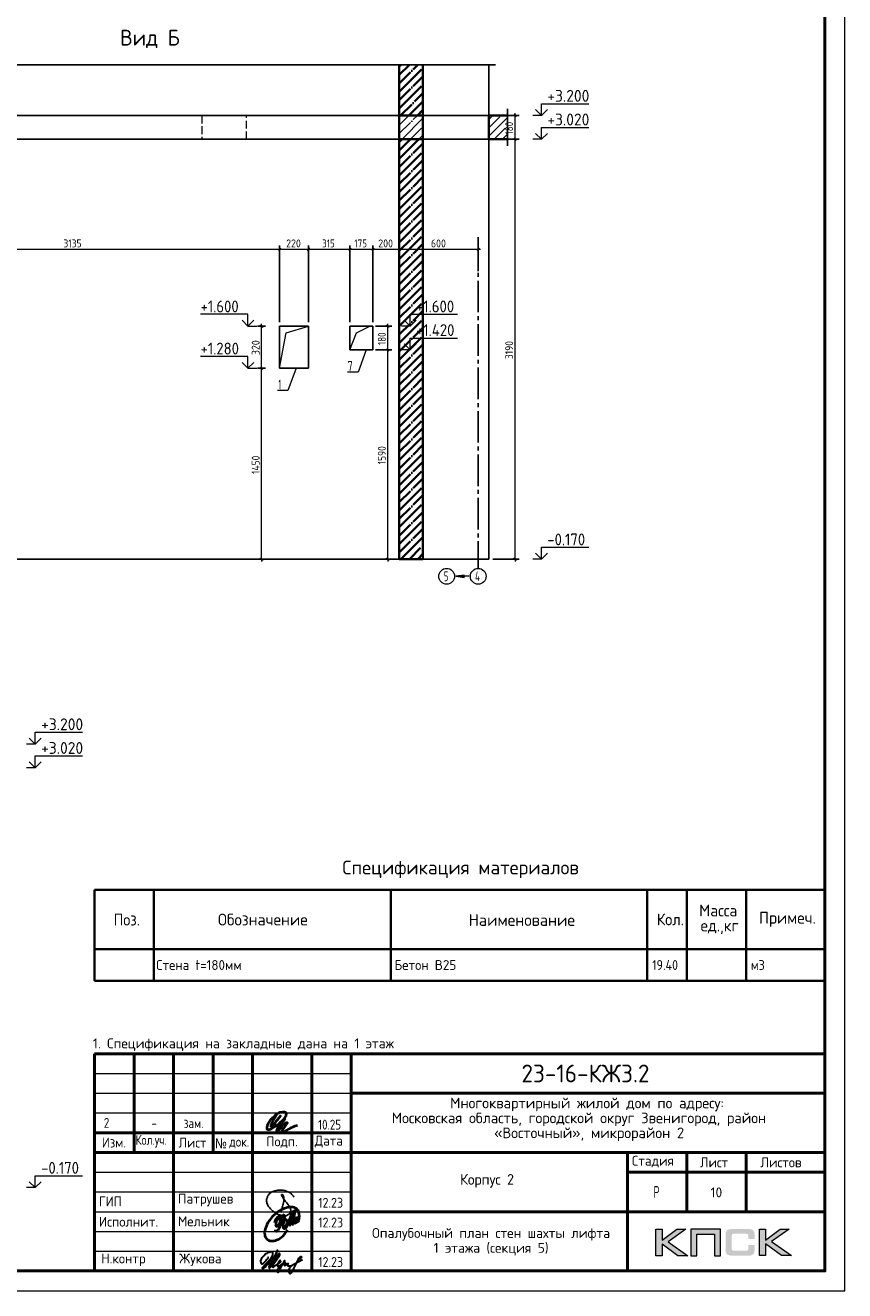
# Model space of a CAD drawing. Header units: millimetres. Extents: x -49773 to 2322955, y -3321 to 58485.
# Tile 106 of 256: x 514964 to 535720, y -1402 to 30643. Entities that reach past the tile are written whole.
import ezdxf

# ---------------------------------------------------------------- set-up
doc = ezdxf.new("R2010")
doc.units = ezdxf.units.MM
for name, pattern in [('______11', [500, 400, -50, 0, -50]), ('______2', [270, 200, -70]), ('______5', [1100, 800, -100, 100, -100])]:
    doc.linetypes.add(name, pattern=pattern)
for name, color, linetype, lineweight in [('Standard', 7, 'Continuous', 25), ('Высотная отметки_ общее', 7, 'Continuous', 13), ('Основная', 7, 'Continuous', 40), ('Перекрытие_ общее', 7, 'Continuous', 35), ('Размерная линия_ общее', 7, 'Continuous', 13), ('Стена наружная_ Сайдинг', 7, 'Continuous', 35), ('Стена_ общее', 7, 'Continuous', 35)]:
    doc.layers.add(name, color=color, linetype=linetype, lineweight=lineweight)
doc.layers.add('Осевая линия_ общее', color=7, linetype='______5', lineweight=13, true_color=0xa0a0a0)
doc.styles.add('GOST 2.304-81', font='txt')
doc.styles.add('ISOCPEUR', font='txt')
doc.styles.add('Segoe UI Symbol', font='txt')

# ---------------------------------------------------------------- blocks, each defined once
blk = doc.blocks.new('яяя')
at = {"lineweight": 30}
for points in [[(345424, 110432), (345425, 110410), (345424, 110397), (345417, 110379), (345406, 110350), (345390, 110319), (345357, 110275), (345310, 110221), (345265, 110176), (345198, 110110), (345161, 110077), (345133, 110066), (345116, 110066), (345102, 110075), (345090, 110091), (345082, 110115), (345074, 110146), (345066, 110182), (345064, 110206), (345067, 110234), (345077, 110278), (345095, 110320), (345114, 110361), (345134, 110395), (345159, 110428), (345195, 110469), (345228, 110506), (345284, 110560), (345331, 110595), (345379, 110625), (345435, 110648), (345486, 110670), (345532, 110686), (345573, 110696), (345605, 110698), (345621, 110695), (345635, 110687), (345648, 110671), (345656, 110649), (345659, 110625), (345659, 110583), (345656, 110553), (345647, 110523), (345635, 110489), (345387, 110033), (345349, 109985), (345311, 109948), (345247, 109889), (345209, 109858), (345192, 109844), (345180, 109837), (345157, 109833), (345150, 109835), (345140, 109842), (345135, 109856), (345138, 109881), (345148, 109892), (345183, 109930), (345267, 110024), (345343, 110105), (345455, 110213), (345617, 110343), (345775, 110456), (345811, 110526), (345838, 110607), (345890, 110740), (345902, 110771), (345698, 110295), (345672, 110226), (345626, 110132), (345572, 110032), (345518, 109953), (345481, 109918), (345497, 110001), (345567, 110147), (345655, 110301), (345760, 110442)], [(345481, 109918), (345476, 109896), (345475, 109874), (345485, 109861), (345506, 109866), (345539, 109891), (345632, 109983), (345968, 110450), (346022, 110527), (346029, 110560), (346027, 110579), (346026, 110590), (346010, 110605), (345993, 110609), (345975, 110601), (345962, 110584), (345954, 110562), (345857, 110421), (345783, 110292), (345741, 110183), (345701, 110079), (345665, 109985), (345660, 109952), (345666, 109929), (345669, 109915), (345682, 109910), (345702, 109914), (345735, 109941), (345846, 110007), (346065, 110160), (346075, 110193), (346070, 110217), (346066, 110236), (346052, 110241), (346030, 110241), (346007, 110228), (345978, 110203), (345960, 110164), (345892, 110010), (345895, 109986), (345904, 109966), (345925, 109964), (345969, 109968), (346045, 110000), (346218, 110114), (346261, 110154), (346280, 110184), (346282, 110210), (346278, 110225), (346263, 110229), (346241, 110222), (346220, 110198), (346162, 110049), (345989, 109904), (345932, 109849), (345906, 109805), (345891, 109739), (345890, 109690), (345899, 109652), (345924, 109647), (345956, 109655), (345980, 109674), (346058, 109838), (346158, 110046), (346261, 110098), (346314, 110120), (346292, 110079), (346269, 110036), (346261, 110008), (346267, 109998), (346293, 109998), (346363, 110039), (346445, 110095), (346421, 110068), (346414, 110040), (346407, 110011), (346416, 109990), (346466, 109972), (346509, 109977), (346574, 109984), (347172, 110293)], [(346586, 109971), (346543, 109917), (346509, 109873), (346489, 109825), (346475, 109767), (346472, 109710), (346478, 109675), (346485, 109641), (346501, 109621), (346517, 109602), (346542, 109589), (346568, 109592), (346605, 109620), (346680, 109731), (346736, 109842), (346865, 110115), (346962, 110290), (346969, 110318), (346979, 110360), (347013, 110403), (347056, 110434), (347091, 110450), (347109, 110450), (347121, 110434), (347115, 110405), (347072, 110355), (347012, 110307), (346924, 110222)]]:
    blk.add_lwpolyline(points, dxfattribs=at)
blk = doc.blocks.new('Из_буфера32210')
at = {"color": 7, "lineweight": 25}
blk.add_lwpolyline([(357, 84), (386, 160), (399, 213), (405, 239), (412, 268), (420, 299), (427, 339), (434, 380), (437, 414), (438, 442), (436, 466), (430, 489), (425, 504), (417, 519), (409, 531), (405, 535), (403, 536), (400, 539), (394, 541), (387, 543), (383, 542), (379, 539), (377, 534), (377, 528), (379, 523), (438, 428), (470, 382), (484, 365), (504, 341), (528, 310), (551, 280), (562, 264), (575, 247), (582, 235), (589, 220), (599, 198), (606, 184), (610, 167), (611, 155), (612, 143), (611, 127), (609, 116), (603, 96), (596, 82), (588, 69), (579, 56), (563, 43), (551, 34), (539, 25), (524, 16), (511, 10), (494, 5), (481, 3), (456, 0), (432, 1), (415, 3), (396, 6), (375, 11), (355, 19), (336, 24), (310, 31), (293, 39), (269, 53), (243, 69), (223, 80), (202, 93), (180, 109), (152, 128), (126, 152), (98, 182), (77, 211), (52, 241), (32, 266), (20, 293), (8, 329), (3, 348), (1, 373), (0, 393), (1, 417), (6, 440), (13, 454), (20, 476), (26, 497), (38, 517), (47, 529), (60, 548), (75, 563), (95, 581), (115, 593), (135, 606), (161, 618), (187, 628), (213, 638), (251, 647), (282, 653), (319, 655), (353, 655), (384, 652), (418, 648), (460, 641), (503, 628), (544, 611), (579, 594), (611, 573), (639, 545), (666, 515), (679, 496), (694, 471)], dxfattribs=at)
blk = doc.blocks.new('Из_буфера5543')
at = {"layer": 'Основная'}
for points in [[(762, 497), (761, 475), (762, 458), (767, 452), (778, 451), (786, 456), (792, 470), (796, 479), (799, 485), (802, 495), (805, 507), (808, 516), (812, 533), (814, 535), (801, 505), (800, 490), (800, 477), (805, 470), (820, 476), (824, 483), (826, 494), (829, 504), (833, 526), (835, 530), (842, 548), (846, 564), (852, 580), (855, 593), (859, 605), (862, 610), (866, 617), (856, 574), (856, 555), (851, 540), (848, 519), (849, 504), (848, 495), (853, 493), (861, 496), (863, 501), (868, 518), (873, 541), (876, 550), (880, 574), (883, 591), (886, 612), (881, 686), (874, 707), (870, 726), (859, 756), (851, 767), (838, 790), (819, 809), (794, 828), (785, 830), (763, 839), (748, 848), (721, 853), (704, 855), (666, 856), (639, 856), (599, 849), (579, 842), (535, 829), (485, 816), (420, 783), (378, 759), (341, 732), (282, 688), (227, 640), (195, 610), (157, 566), (127, 518), (88, 464), (57, 403), (39, 361), (27, 325), (16, 296), (6, 253), (0, 203), (7, 156), (13, 124), (29, 84), (60, 48), (75, 35), (98, 20), (138, 4), (165, 0), (237, 4), (277, 13), (317, 25), (365, 46), (428, 93), (474, 130), (516, 180), (554, 236), (582, 281)], [(265, 457), (281, 514), (299, 558), (312, 579), (332, 604), (345, 612), (360, 622), (376, 623), (382, 623), (387, 620), (391, 616), (396, 603), (399, 595), (402, 580), (403, 561), (401, 532), (394, 489), (386, 464), (379, 450), (372, 431), (365, 419), (358, 406), (348, 395), (338, 381), (328, 373), (313, 368), (304, 368), (296, 375), (294, 382), (290, 395), (293, 410), (293, 423), (297, 453), (305, 480), (308, 489), (320, 515), (328, 532), (344, 563), (361, 581), (377, 600), (395, 620), (414, 636), (448, 646), (472, 651), (482, 649), (493, 639), (502, 619), (507, 608), (508, 574), (505, 541), (499, 519), (483, 494), (469, 476), (459, 470), (443, 469), (439, 469)], [(503, 678), (478, 638), (464, 604), (452, 565), (440, 538), (428, 496), (422, 475), (417, 459), (413, 438), (402, 411), (395, 387), (383, 357), (378, 335), (370, 322), (367, 317), (359, 302), (348, 280), (336, 260), (324, 251), (310, 240), (299, 237), (292, 237), (288, 239), (281, 248), (278, 254), (278, 272), (276, 276), (276, 280)], [(496, 377), (509, 373), (536, 381), (548, 392), (559, 405), (565, 424), (573, 446), (576, 461), (579, 481), (579, 496), (575, 512), (567, 526), (551, 531), (538, 533), (529, 527), (518, 519), (505, 506), (501, 498), (495, 491), (490, 482), (482, 466), (479, 458), (472, 435), (468, 429), (464, 416), (460, 401), (461, 392), (462, 373), (465, 356), (469, 345), (477, 337), (483, 324), (496, 316), (511, 315), (524, 318), (535, 326), (547, 340), (554, 347), (566, 364), (572, 374), (579, 385), (593, 419), (599, 436), (606, 452), (616, 479), (623, 504), (629, 521), (635, 533), (637, 542), (643, 556), (644, 557), (652, 576), (658, 592), (688, 673), (724, 750), (651, 489), (636, 412), (636, 406), (639, 402), (645, 401), (649, 402), (651, 406), (655, 416), (660, 420), (661, 427), (665, 436), (668, 446), (753, 720), (780, 779), (715, 511), (710, 476), (706, 424), (712, 420), (718, 419), (725, 426), (729, 430), (733, 436), (737, 445), (741, 458), (745, 471), (747, 484), (749, 488), (761, 511), (768, 534), (772, 548), (776, 561), (781, 570), (788, 582), (792, 587), (802, 594), (804, 592), (807, 589), (807, 579), (807, 575), (804, 562), (805, 556), (800, 541), (793, 526), (784, 512), (774, 498), (767, 491), (762, 486), (760, 488), (763, 507), (764, 513), (767, 525), (769, 537), (771, 545)]]:
    blk.add_lwpolyline(points, dxfattribs=at)

msp = doc.modelspace()

# ---------------------------------------------------------------- hatches: boundary and pattern name
h = msp.add_hatch(color=256)
h.paths.add_polyline_path([(531693.3, 154.6), (531465.8, 154.6), (531093.8, -125.5), (531093.8, 154.6), (530936.2, 154.6), (530936.2, -517.5), (531093.8, -517.5), (531093.8, -222.3), (531496.3, -517.5), (531747.9, -517.5), (531247.3, -162.1)])
h.paths.add_polyline_path([(531976.1, 28), (532421.4, 28), (532421.4, -517.5), (532577.7, -517.5), (532577.7, 154.6), (532411.1, 154.6), (531819.9, 154.6), (531819.9, -4.5), (531819.9, -517.5), (531976.1, -517.5)])
h.paths.add_polyline_path([(533715.9, 158), (533558.2, 158), (533558.2, -514.8), (533715.9, -514.8), (533715.9, -218.8), (534118.3, -514.8), (534370, -514.8), (533869.4, -158.7), (534315.4, 158), (534088.6, 158), (533715.9, -122)])
msp.add_hatch(color=256).paths.add_polyline_path([(533426.8, 83.4), (533424.8, 91), (533422, 97.2), (533418.5, 103.4), (533415.1, 109.6), (533411.6, 114.5), (533407.5, 119.3), (533403.3, 124.2), (533399.2, 128.3), (533393.7, 131.8), (533388.1, 135.9), (533381.9, 139.4), (533375, 142.1), (533368.1, 144.9), (533360.5, 147.7), (533352.9, 149.7), (533334.9, 153.2), (533315.5, 156), (533294.1, 157.3), (533270.6, 158), (532869.5, 158), (532846, 157.3), (532825.3, 156), (532805.2, 153.2), (532787.9, 149.7), (532779.6, 147), (532772, 144.9), (532765.1, 142.1), (532758.9, 138.7), (532752.7, 135.9), (532746.4, 131.8), (532741.6, 128.3), (532736.8, 124.2), (532732.6, 119.3), (532729.1, 114.5), (532725, 109.6), (532721.5, 103.4), (532718.8, 97.2), (532716, 90.3), (532713.2, 83.4), (532711.2, 75.8), (532707.7, 59.2), (532704.9, 41.2), (532702.9, 21.1), (532702.9, -1), (532702.9, -355), (532702.9, -377.2), (532704.9, -397.2), (532707.7, -415.9), (532711.2, -432.5), (532713.2, -440.1), (532716, -447), (532718.8, -453.9), (532721.5, -460.1), (532725, -465.7), (532729.1, -471.2), (532732.6, -476), (532736.8, -480.9), (532741.6, -485), (532747.1, -488.5), (532752.7, -491.9), (532758.9, -495.4), (532765.1, -498.9), (532772.7, -500.9), (532779.6, -503.7), (532787.9, -505.8), (532805.2, -509.9), (532825.3, -512), (532846.7, -514.1), (532869.5, -514.8), (533270.6, -514.8), (533294.1, -514.1), (533315.5, -512.7), (533334.9, -509.9), (533352.2, -506.5), (533360.5, -503.7), (533368.1, -501.6), (533375, -498.9), (533381.9, -495.4), (533388.1, -492.6), (533393.7, -488.5), (533399.2, -485), (533403.3, -480.9), (533407.5, -476.7), (533411.6, -471.2), (533415.1, -466.4), (533418.5, -460.1), (533422, -453.9), (533424.8, -447.7), (533426.8, -440.1), (533429.6, -432.5), (533433.1, -415.9), (533435.8, -397.9), (533437.2, -377.2), (533437.9, -355), (533437.9, -243.7), (533280.9, -243.7), (533280.9, -334.3), (533280.9, -340.5), (533280.3, -346.7), (533278.9, -352.3), (533277.5, -357.8), (533275.4, -362.6), (533273.3, -366.8), (533270.6, -370.9), (533267.1, -374.4), (533263.7, -377.9), (533259.5, -380.6), (533254.7, -382.7), (533249.8, -384.8), (533245, -386.1), (533238.8, -386.8), (533232.5, -387.5), (533226.3, -388.2), (532902.7, -388.2), (532897.2, -387.5), (532892.3, -386.8), (532888.2, -384.8), (532884, -382.7), (532879.9, -379.9), (532876.4, -377.2), (532873, -373.7), (532870.2, -369.6), (532867.4, -365.4), (532865.4, -361.3), (532863.3, -356.4), (532861.9, -351.6), (532859.8, -341.9), (532859.1, -332.2), (532859.1, -9.3), (532859.1, -3.8), (532859.8, 1.8), (532861.2, 6.6), (532862.6, 11.4), (532864, 15.6), (532866.1, 19.1), (532868.8, 22.5), (532871.6, 26), (532875, 28.7), (532878.5, 31.5), (532882.7, 33.6), (532886.8, 35), (532891.6, 36.3), (532896.5, 37), (532902, 37.7), (532907.5, 37.7), (533226.3, 37.7), (533232.5, 37.7), (533238.8, 37), (533244.3, 35.6), (533249.1, 34.3), (533254, 32.2), (533258.8, 30.1), (533263, 26.7), (533266.4, 23.9), (533269.9, 19.7), (533272.6, 15.6), (533275.4, 11.4), (533277.5, 6.6), (533278.9, 1.8), (533280.3, -3.8), (533280.9, -10), (533280.9, -16.2), (533280.9, -90.2), (533437.9, -90.2), (533437.9, -1), (533437.2, 21.1), (533435.8, 41.2), (533433.1, 59.2), (533428.9, 75.8)])
at = {"layer": 'Осевая линия_ общее', "linetype": 'Continuous', "lineweight": 13, "transparency": 33554687}
msp.add_hatch(color=7, dxfattribs=at).paths.add_polyline_path([(526081.2, 16720), (525871.2, 16690), (526081.2, 16660)])

# ---------------------------------------------------------------- linework, layer by layer
at = {"lineweight": 0}
for points in [[(530936.2, -517.5), (530936.2, 154.6), (531093.8, 154.6), (531093.8, -125.5), (531465.8, 154.6), (531693.3, 154.6), (531247.3, -162.1), (531747.9, -517.5), (531496.3, -517.5), (531093.8, -222.3), (531093.8, -517.5), (530936.2, -517.5)], [(531976.1, -517.5), (531976.1, 28), (532421.4, 28), (532421.4, -517.5), (532577.7, -517.5), (532577.7, 154.6), (532411.1, 154.6), (531819.9, 154.6), (531819.9, -4.5), (531819.9, -517.5), (531976.1, -517.5)], [(533558.2, -514.8), (533558.2, 158), (533715.9, 158), (533715.9, -122), (534088.6, 158), (534315.4, 158), (533869.4, -158.7), (534370, -514.8), (534118.3, -514.8), (533715.9, -218.8), (533715.9, -514.8), (533558.2, -514.8)]]:
    msp.add_lwpolyline(points, close=True, dxfattribs=at)
at = {"layer": 'Standard', "color": 7, "linetype": 'Continuous', "lineweight": 25, "transparency": 33554687}
for p, q in [((509293.9, 29642.3), (524604.5, 29642.3)), ((525204.5, 29642.3), (524271.2, 29642.3)), ((524871.2, 29642.3), (526871.2, 29642.3)), ((527182.9, 27590), (527182.9, 28523.4))]:
    msp.add_line(p, q, dxfattribs=at)
at = {"layer": 'Standard', "color": 253, "linetype": '______11', "lineweight": 35, "true_color": 0xababab, "transparency": 33554687}
for p, q in [((524437.8, 29172.4), (524907.8, 29642.3)), ((524437.8, 29596.6), (524483.5, 29642.3)), ((524437.8, 28748.1), (525037.8, 29348.1)), ((524470.7, 28356.7), (525037.8, 28923.8)), ((524895, 28356.7), (525037.8, 28499.6)), ((524437.8, 27475.3), (524719.2, 27756.7)), ((524437.8, 27051.1), (525037.8, 27651.1)), ((524437.8, 26626.8), (525037.8, 27226.8)), ((524437.8, 26202.5), (525037.8, 26802.5)), ((524437.8, 25778.3), (525037.8, 26378.3)), ((524437.8, 25354), (525037.8, 25954)), ((524437.8, 24929.7), (525037.8, 25529.7)), ((524437.8, 24505.5), (525037.8, 25105.5)), ((524437.8, 24081.2), (525037.8, 24681.2)), ((524437.8, 23656.9), (525037.8, 24256.9)), ((524437.8, 23232.7), (525037.8, 23832.7)), ((524437.8, 22808.4), (525037.8, 23408.4)), ((524437.8, 22384.1), (525037.8, 22984.2)), ((524437.8, 21959.9), (525037.8, 22559.9)), ((524437.8, 21535.6), (525037.8, 22135.6)), ((524437.8, 21111.3), (525037.8, 21711.4)), ((524437.8, 20687.1), (525037.8, 21287.1)), ((524437.8, 20262.8), (525037.8, 20862.8)), ((524437.8, 19838.6), (525037.8, 20438.6)), ((524437.8, 19414.3), (525037.8, 20014.3)), ((524437.8, 18990), (525037.8, 19590)), ((524437.8, 18565.8), (525037.8, 19165.8)), ((524437.8, 18141.5), (525037.8, 18741.5)), ((524437.8, 17717.2), (525037.8, 18317.3)), ((524437.8, 17293), (525037.8, 17893)), ((524692.5, 17123.4), (525037.8, 17468.7))]:
    msp.add_line(p, q, dxfattribs=at)
at = {"layer": 'Standard', "color": 253, "linetype": '______5', "lineweight": 35, "true_color": 0xababab, "transparency": 33554687}
for p, q in [((524437.8, 29384.5), (524695.7, 29642.3)), ((524437.8, 28960.2), (525037.8, 29560.2)), ((524437.8, 28536), (525037.8, 29136)), ((524682.8, 28356.7), (525037.8, 28711.7)), ((524437.8, 27263.2), (524931.4, 27756.7)), ((524437.8, 27687.4), (524507.1, 27756.7)), ((524437.8, 26838.9), (525037.8, 27438.9)), ((524437.8, 26414.7), (525037.8, 27014.7)), ((524437.8, 25990.4), (525037.8, 26590.4)), ((524437.8, 25566.1), (525037.8, 26166.1)), ((524437.8, 25141.9), (525037.8, 25741.9)), ((524437.8, 24717.6), (525037.8, 25317.6)), ((524437.8, 24293.3), (525037.8, 24893.3)), ((524437.8, 23869.1), (525037.8, 24469.1)), ((524437.8, 23444.8), (525037.8, 24044.8)), ((524437.8, 23020.5), (525037.8, 23620.5)), ((524437.8, 22596.3), (525037.8, 23196.3)), ((524437.8, 22172), (525037.8, 22772)), ((524437.8, 21747.7), (525037.8, 22347.7)), ((524437.8, 21323.5), (525037.8, 21923.5)), ((524437.8, 20899.2), (525037.8, 21499.2)), ((524437.8, 20475), (525037.8, 21075)), ((524437.8, 20050.7), (525037.8, 20650.7)), ((524437.8, 19626.4), (525037.8, 20226.4)), ((524437.8, 19202.2), (525037.8, 19802.2)), ((524437.8, 18777.9), (525037.8, 19377.9)), ((524437.8, 18353.6), (525037.8, 18953.6)), ((524437.8, 17929.4), (525037.8, 18529.4)), ((524437.8, 17505.1), (525037.8, 18105.1)), ((524480.4, 17123.4), (525037.8, 17680.9)), ((524904.6, 17123.4), (525037.8, 17256.6))]:
    msp.add_line(p, q, dxfattribs=at)
at = {"layer": 'Standard', "color": 7, "linetype": 'Continuous', "lineweight": 35, "transparency": 33554687}
for p, q in [((524437.8, 29642.3), (524437.8, 28356.7)), ((525037.8, 28356.7), (525037.8, 29642.3)), ((524437.8, 28356.7), (524437.8, 27756.7)), ((525037.8, 27756.7), (525037.8, 28356.7)), ((526704.5, 28356.7), (526704.5, 27756.7)), ((527182.9, 28356.7), (526704.5, 28356.7)), ((524437.8, 27756.7), (524437.8, 17123.4)), ((525037.8, 17123.4), (525037.8, 27756.7)), ((526704.5, 27756.7), (527182.9, 27756.7)), ((524437.8, 17123.4), (525037.8, 17123.4)), ((516720.4, 8745.1), (535220.4, 8745.1)), ((516720.4, 8745.1), (516720.4, 7245.1)), ((516720.4, 7245.1), (516720.4, 8745.1)), ((518220.4, 8745.1), (518220.4, 7245.1)), ((524220.4, 8745.1), (524220.4, 7245.1)), ((530720.4, 8745.1), (530720.4, 7245.1)), ((531720.4, 8745.1), (531720.4, 7245.1)), ((533220.4, 8745.1), (533220.4, 7245.1)), ((535220.4, 8745.1), (535220.4, 7245.1)), ((535220.4, 7245.1), (516720.4, 7245.1)), ((516720.4, 7245.1), (516720.4, 6445.1)), ((518220.4, 7245.1), (518220.4, 6445.1)), ((524220.4, 7245.1), (524220.4, 6445.1)), ((530720.4, 7245.1), (530720.4, 6445.1)), ((531720.4, 7245.1), (531720.4, 6445.1)), ((533220.4, 7245.1), (533220.4, 6445.1)), ((535220.4, 7245.1), (535220.4, 7245.1)), ((535220.4, 7245.1), (535220.4, 6445.1)), ((516720.4, 6445.1), (535220.4, 6445.1))]:
    msp.add_line(p, q, dxfattribs=at)
at = {"layer": 'Standard', "color": 253, "linetype": '______11', "lineweight": 13, "true_color": 0xababab, "transparency": 33554687}
for p, q in [((524437.8, 28323.8), (524470.7, 28356.7)), ((524437.8, 27899.6), (524895, 28356.7)), ((526704.5, 28044.9), (527016.3, 28356.7)), ((524719.2, 27756.7), (525037.8, 28075.3)), ((526840.6, 27756.7), (527182.9, 28099.1))]:
    msp.add_line(p, q, dxfattribs=at)
at = {"layer": 'Standard', "color": 253, "linetype": '______5', "lineweight": 13, "true_color": 0xababab, "transparency": 33554687}
for p, q in [((524437.8, 28111.7), (524682.8, 28356.7)), ((524507.1, 27756.7), (525037.8, 28287.5)), ((526704.5, 28257.1), (526804.2, 28356.7)), ((526704.5, 27832.8), (527182.9, 28311.2)), ((527052.7, 27756.7), (527182.9, 27887)), ((524931.4, 27756.7), (525037.8, 27863.2))]:
    msp.add_line(p, q, dxfattribs=at)
at = {"layer": 'Standard', "color": 7, "linetype": 'Continuous', "lineweight": 13, "transparency": 33554687}
for p, q in [((516720.4, 7245.1), (535220.4, 7245.1)), ((516720.4, 6445.1), (535220.4, 6445.1))]:
    msp.add_line(p, q, dxfattribs=at)
msp.add_lwpolyline([(493720.4, -1402.4), (535720.4, -1402.4), (535720.4, 57997.6), (493720.4, 57997.6), (493720.4, -1402.4)], close=True, dxfattribs=at)
at = {"layer": 'Standard', "color": 7, "linetype": 'Continuous', "lineweight": 50, "transparency": 33554687}
msp.add_lwpolyline([(495720.4, 57497.6), (535220.4, 57497.6), (535220.4, -902.4), (495720.4, -902.4), (495720.4, 57497.6)], close=True, dxfattribs=at)
at = {"layer": 'Высотная отметки_ общее', "color": 7, "linetype": 'Continuous', "lineweight": 13, "transparency": 33554687}
for p, q in [((528038.3, 28356.7), (528038.3, 28656.7)), ((528038.3, 28656.7), (529238.3, 28656.7)), ((528038.3, 28356.7), (527817.8, 28356.7)), ((528038.3, 28356.7), (527888.3, 28506.7)), ((528038.3, 28356.7), (528188.3, 28506.7)), ((528038.3, 28356.7), (528038.3, 28356.7)), ((528038.3, 28356.7), (528038.3, 28356.7)), ((528038.3, 28356.7), (528038.3, 28356.7)), ((528038.3, 28356.7), (528038.3, 28356.7)), ((528038.3, 27756.7), (527888.3, 27906.7)), ((528038.3, 27756.7), (528038.3, 28056.7)), ((528038.3, 28056.7), (529238.3, 28056.7)), ((528038.3, 27756.7), (528188.3, 27906.7)), ((528038.3, 27756.7), (527817.8, 27756.7)), ((528038.3, 27756.7), (528038.3, 27756.7)), ((528038.3, 27756.7), (528038.3, 27756.7)), ((528038.3, 27756.7), (528038.3, 27756.7)), ((528038.3, 27756.7), (528038.3, 27756.7)), ((520604.9, 23323.4), (519404.9, 23323.4)), ((520604.9, 23023.4), (520454.9, 23173.4)), ((520604.9, 23023.4), (520604.9, 23323.4)), ((520604.9, 23023.4), (520754.9, 23173.4)), ((524713.2, 23023.4), (524563.2, 23173.4)), ((524713.2, 23023.4), (524713.2, 23323.4)), ((524713.2, 23323.4), (525913.2, 23323.4)), ((524713.2, 23023.4), (524863.2, 23173.4)), ((520604.9, 23023.4), (520604.9, 23023.4)), ((520604.9, 23023.4), (520604.9, 23023.4)), ((520604.9, 23023.4), (520825.4, 23023.4)), ((520604.9, 23023.4), (520604.9, 23023.4)), ((520604.9, 23023.4), (520604.9, 23023.4)), ((524713.2, 23023.4), (524492.8, 23023.4)), ((524713.2, 23023.4), (524713.2, 23023.4)), ((524713.2, 23023.4), (524713.2, 23023.4)), ((524713.2, 23023.4), (524713.2, 23023.4)), ((524713.2, 23023.4), (524713.2, 23023.4)), ((524713.2, 22423.4), (524563.2, 22573.4)), ((524713.2, 22423.4), (524713.2, 22723.4)), ((524713.2, 22723.4), (525913.2, 22723.4)), ((524713.2, 22423.4), (524863.2, 22573.4)), ((520604.9, 22256.7), (519404.9, 22256.7)), ((520604.9, 21956.7), (520604.9, 22256.7)), ((524713.2, 22423.4), (524492.8, 22423.4)), ((524713.2, 22423.4), (524713.2, 22423.4)), ((524713.2, 22423.4), (524713.2, 22423.4)), ((524713.2, 22423.4), (524713.2, 22423.4)), ((524713.2, 22423.4), (524713.2, 22423.4)), ((520604.9, 21956.7), (520454.9, 22106.7)), ((520604.9, 21956.7), (520754.9, 22106.7)), ((520604.9, 21956.7), (520604.9, 21956.7)), ((520604.9, 21956.7), (520604.9, 21956.7)), ((520604.9, 21956.7), (520825.4, 21956.7)), ((520604.9, 21956.7), (520604.9, 21956.7)), ((520604.9, 21956.7), (520604.9, 21956.7)), ((528038.3, 17123.4), (528038.3, 17423.4)), ((528038.3, 17423.4), (529238.3, 17423.4)), ((528038.3, 17123.4), (527817.8, 17123.4)), ((528038.3, 17123.4), (527888.3, 17273.4)), ((528038.3, 17123.4), (528188.3, 17273.4)), ((528038.3, 17123.4), (528038.3, 17123.4)), ((528038.3, 17123.4), (528038.3, 17123.4)), ((528038.3, 17123.4), (528038.3, 17123.4)), ((528038.3, 17123.4), (528038.3, 17123.4)), ((515215.6, 12441.6), (515065.6, 12591.6)), ((515215.6, 12441.6), (515215.6, 12741.6)), ((515215.6, 12741.6), (516415.6, 12741.6)), ((515215.6, 12441.6), (515365.6, 12591.6)), ((515215.6, 12441.6), (514995.2, 12441.6)), ((515215.6, 12441.6), (515215.6, 12441.6)), ((515215.6, 12441.6), (515215.6, 12441.6)), ((515215.6, 12441.6), (515215.6, 12441.6)), ((515215.6, 12441.6), (515215.6, 12441.6)), ((515215.6, 11841.6), (515065.6, 11991.6)), ((515215.6, 11841.6), (515215.6, 12141.6)), ((515215.6, 12141.6), (516415.6, 12141.6)), ((515215.6, 11841.6), (515365.6, 11991.6)), ((515215.6, 11841.6), (514995.2, 11841.6)), ((515215.6, 11841.6), (515215.6, 11841.6)), ((515215.6, 11841.6), (515215.6, 11841.6)), ((515215.6, 11841.6), (515215.6, 11841.6)), ((515215.6, 11841.6), (515215.6, 11841.6)), ((515215.6, 1208.3), (515065.6, 1358.3)), ((515215.6, 1208.3), (515215.6, 1508.3)), ((515215.6, 1508.3), (516415.6, 1508.3)), ((515215.6, 1208.3), (515365.6, 1358.3)), ((515215.6, 1208.3), (514995.2, 1208.3)), ((515215.6, 1208.3), (515215.6, 1208.3)), ((515215.6, 1208.3), (515215.6, 1208.3)), ((515215.6, 1208.3), (515215.6, 1208.3)), ((515215.6, 1208.3), (515215.6, 1208.3))]:
    msp.add_line(p, q, dxfattribs=at)
at = {"layer": 'Осевая линия_ общее', "color": 253, "linetype": '______5', "lineweight": -3, "true_color": 0xa0a0a0, "transparency": 33554687}
msp.add_line((526437.8, 25275), (526437.8, 16890), dxfattribs=at)
at = {"layer": 'Осевая линия_ общее', "color": 7, "linetype": 'Continuous', "lineweight": 13, "transparency": 33554687}
for p, q in [((526081.2, 16720), (525871.2, 16690)), ((526204.5, 16690), (525871.2, 16690)), ((525871.2, 16690), (525871.2, 16690)), ((525871.2, 16690), (525871.2, 16690)), ((525871.2, 16690), (525871.2, 16690)), ((525871.2, 16690), (526081.2, 16660)), ((526081.2, 16660), (526081.2, 16720)), ((526081.2, 16690), (526096.2, 16690))]:
    msp.add_line(p, q, dxfattribs=at)
for points in [[(521404.5, 21956.7), (521569.5, 22858.4), (522137.8, 23023.4)], [(523187.8, 22423.4), (523352.8, 22858.4), (523687.8, 23023.4)], [(523600.3, 22423.4), (523393, 21857.1), (523126.3, 21857.1)], [(521824.5, 21956.7), (521617.2, 21390.5), (521350.5, 21390.5)]]:
    msp.add_lwpolyline(points, dxfattribs=at)
for centre in [(525637.8, 16690), (526437.8, 16690)]:
    msp.add_circle(centre, 200, dxfattribs=at)
at = {"layer": 'Основная', "color": 7, "ltscale": 100}
msp.add_spline([(521313.1, 3035.2), (521243.8, 2908.8), (521186.7, 2786.9), (521186.7, 2758.9), (521221.4, 2776.8), (521318.7, 2881.9), (521430.6, 3029.6), (521350, 2925.6), (521287.4, 2830.5), (521295.2, 2769), (521354.5, 2774.6), (521432.8, 2840.6), (521524.5, 2949), (521575.9, 3053), (521569.2, 3101.1), (521484.9, 3117.4), (521410.4, 3106.7), (521280.7, 3021.7), (521163.3, 2912.1), (521106.2, 2814.8), (521085, 2742.1), (521086.1, 2695.2), (521126.3, 2677.3), (521194.6, 2700.8), (521382.5, 2826), (521536.8, 2953.5), (521381.1, 2742.6), (521325.5, 2645.3), (521325.4, 2626.9), (521359, 2643.7), (521452.9, 2741), (521578.2, 2856.2), (521597.2, 2860.7), (521579.3, 2818.2), (521502.3, 2706.3), (521455.2, 2619.1), (521461.9, 2600.1), (521497.7, 2609), (521660.9, 2708.6), (521855.5, 2786.9)], degree=3, dxfattribs=at)
at = {"layer": 'Перекрытие_ общее', "color": 7, "linetype": 'Continuous', "lineweight": 25, "transparency": 33554687}
for p, q in [((524437.8, 28356.7), (511771.2, 28356.7)), ((526704.5, 28356.7), (525037.8, 28356.7)), ((511771.2, 27756.7), (524437.8, 27756.7)), ((525037.8, 27756.7), (526704.5, 27756.7))]:
    msp.add_line(p, q, dxfattribs=at)
at = {"layer": 'Перекрытие_ общее', "color": 253, "linetype": '______2', "lineweight": 18, "true_color": 0xababab, "transparency": 33554687}
for p, q in [((519437.8, 28356.7), (519437.8, 27756.7)), ((520571.2, 27756.7), (520571.2, 28356.7))]:
    msp.add_line(p, q, dxfattribs=at)
at = {"layer": 'Перекрытие_ общее', "color": 7, "linetype": 'Continuous', "lineweight": 13, "transparency": 33554687}
for p, q in [((525037.8, 28356.7), (524437.8, 28356.7)), ((524437.8, 27756.7), (525037.8, 27756.7))]:
    msp.add_line(p, q, dxfattribs=at)
at = {"layer": 'Размерная линия_ общее', "color": 253, "linetype": 'Continuous', "lineweight": -3, "true_color": 0xa0a0a0, "transparency": 33554687}
for p, q in [((527370.7, 28356.7), (526804.5, 28356.7)), ((527370.7, 28356.7), (527270.7, 28356.7)), ((527370.7, 28356.7), (527470.7, 28356.7)), ((527370.7, 27756.7), (527270.7, 27756.7)), ((527370.7, 27756.7), (527470.7, 27756.7)), ((521404.5, 24969.9), (521404.5, 25069.9)), ((522137.8, 24969.9), (522137.8, 25069.9)), ((523187.8, 24969.9), (523187.8, 25069.9)), ((523771.2, 24969.9), (523771.2, 25069.9)), ((524437.8, 24969.9), (524437.8, 25069.9)), ((526437.8, 24969.9), (526437.8, 25069.9)), ((521404.5, 24969.9), (521404.5, 24869.9)), ((521404.5, 24969.9), (521404.5, 23123.4)), ((522137.8, 24969.9), (522137.8, 24869.9)), ((522137.8, 24969.9), (522137.8, 23123.4)), ((523187.8, 24969.9), (523187.8, 24869.9)), ((523187.8, 24969.9), (523187.8, 23123.4)), ((523771.2, 24969.9), (523771.2, 24869.9)), ((523771.2, 24969.9), (523771.2, 23123.4)), ((524437.8, 24969.9), (524437.8, 24869.9)), ((524437.8, 24969.9), (524437.8, 24317.4)), ((526437.8, 24969.9), (526437.8, 24869.9)), ((526437.8, 24969.9), (526437.8, 24412.4)), ((520949.7, 23023.4), (520849.7, 23023.4)), ((520949.7, 23023.4), (521049.7, 23023.4)), ((524146.6, 23023.4), (523837.8, 23023.4)), ((524146.6, 23023.4), (524046.6, 23023.4)), ((524146.6, 23023.4), (524246.6, 23023.4)), ((524146.6, 22423.4), (524046.6, 22423.4)), ((524146.6, 22423.4), (524246.6, 22423.4)), ((520949.7, 21956.7), (520849.7, 21956.7)), ((520949.7, 21956.7), (521049.7, 21956.7)), ((520949.7, 17123.4), (520849.7, 17123.4)), ((520949.7, 17123.4), (521049.7, 17123.4)), ((524146.6, 17123.4), (523915.5, 17123.4)), ((524146.6, 17123.4), (524046.6, 17123.4)), ((524146.6, 17123.4), (524246.6, 17123.4)), ((527370.7, 17123.4), (526804.5, 17123.4)), ((527370.7, 17123.4), (527270.7, 17123.4)), ((527370.7, 17123.4), (527470.7, 17123.4))]:
    msp.add_line(p, q, dxfattribs=at)
at = {"layer": 'Размерная линия_ общее', "color": 7, "linetype": 'Continuous', "lineweight": 25, "transparency": 33554687}
for p, q in [((527400.7, 28326.7), (527340.7, 28386.7)), ((527400.7, 27726.7), (527340.7, 27786.7)), ((521374.5, 24939.9), (521434.5, 24999.9)), ((522107.9, 24939.9), (522167.8, 24999.9)), ((523157.8, 24939.9), (523217.9, 24999.9)), ((523741.2, 24939.9), (523801.2, 24999.9)), ((524407.9, 24939.9), (524467.8, 24999.9)), ((526407.9, 24939.9), (526467.8, 24999.9)), ((520979.7, 22993.4), (520919.7, 23053.4)), ((524176.5, 22993.4), (524116.6, 23053.4)), ((524176.5, 22393.4), (524116.6, 22453.4)), ((520979.7, 21926.7), (520919.7, 21986.7)), ((520979.7, 17093.4), (520919.7, 17153.4)), ((524176.5, 17093.4), (524116.6, 17153.4)), ((527400.7, 17093.4), (527340.7, 17153.4))]:
    msp.add_line(p, q, dxfattribs=at)
at = {"layer": 'Размерная линия_ общее', "color": 7, "linetype": 'Continuous', "lineweight": 13, "transparency": 33554687}
for p, q in [((527370.7, 28356.7), (527370.7, 28416.7)), ((527370.7, 27756.7), (527370.7, 28356.7)), ((510954.5, 24969.9), (521404.5, 24969.9)), ((521404.5, 24969.9), (522137.8, 24969.9)), ((522137.8, 24969.9), (523187.8, 24969.9)), ((523187.8, 24969.9), (523771.2, 24969.9)), ((523771.2, 24969.9), (524437.8, 24969.9)), ((524437.8, 24969.9), (526437.8, 24969.9)), ((526437.8, 24969.9), (526497.9, 24969.9)), ((520949.7, 23023.4), (520949.7, 23083.4)), ((524146.6, 23023.4), (524146.6, 23083.4)), ((520949.7, 21956.7), (520949.7, 23023.4)), ((524146.6, 22423.4), (524146.6, 23023.4)), ((520949.7, 17123.4), (520949.7, 17063.4)), ((524146.6, 17123.4), (524146.6, 17063.4)), ((527370.7, 17123.4), (527370.7, 17063.4))]:
    msp.add_line(p, q, dxfattribs=at)
at = {"layer": 'Размерная линия_ общее', "color": 253, "linetype": 'Continuous', "lineweight": -3, "true_color": 0xa0a0a0, "transparency": 33554687}
for points in [[(527370.7, 27756.7), (527350.7, 27756.7), (527350.7, 27756.7), (526804.5, 27756.7)], [(524146.6, 22423.4), (524126.6, 22423.4), (524126.6, 22423.4), (523837.8, 22423.4)]]:
    msp.add_lwpolyline(points, dxfattribs=at)
at = {"layer": 'Размерная линия_ общее', "color": 7, "linetype": 'Continuous', "lineweight": 13, "transparency": 33554687}
for points in [[(527370.7, 17123.4), (527370.7, 22242.4), (527370.7, 22242.4), (527370.7, 27756.7)], [(524146.6, 17123.4), (524146.6, 19507.3), (524146.6, 19507.3), (524146.6, 22423.4)], [(520949.7, 17123.4), (520949.7, 19234.6), (520949.7, 19234.6), (520949.7, 21956.7)]]:
    msp.add_lwpolyline(points, dxfattribs=at)
at = {"layer": 'Стена наружная_ Сайдинг', "color": 7, "linetype": 'Continuous', "lineweight": 50, "transparency": 33554687}
for p, q in [((516720.3, 4597.7), (535220.4, 4597.7)), ((516720.3, -902.4), (516720.3, 4597.7)), ((520720.3, -902.4), (520720.3, 4597.7)), ((535220.4, 4597.7), (535220.4, -902.4)), ((523220.4, 3597.7), (535220.4, 3597.7)), ((523220.4, 2597.6), (516720.3, 2597.6)), ((516720.3, 2097.6), (523220.4, 2097.6)), ((523220.4, 2097.6), (535220.4, 2097.6)), ((530220.4, 1597.6), (535220.4, 1597.6)), ((523220.4, 597.6), (535220.4, 597.6)), ((516720.3, -902.4), (535220.4, -902.4))]:
    msp.add_line(p, q, dxfattribs=at)
at = {"layer": 'Стена наружная_ Сайдинг', "color": 7, "linetype": 'Continuous', "lineweight": 13, "transparency": 33554687}
for p, q in [((516720.3, 4097.7), (523220.4, 4097.7)), ((516720.3, 3597.7), (523220.4, 3597.7)), ((516720.3, 3097.7), (523220.4, 3097.7)), ((516720.3, 1597.6), (523220.4, 1597.6)), ((516720.3, 1097.6), (523220.4, 1097.6)), ((516720.3, 597.6), (523220.4, 597.6)), ((516720.3, 97.6), (523220.4, 97.6)), ((516720.3, -402.4), (523220.4, -402.4))]:
    msp.add_line(p, q, dxfattribs=at)
at = {"layer": 'Стена наружная_ Сайдинг', "color": 7, "linetype": 'Continuous', "lineweight": 50, "transparency": 33554687}
for points in [[(517720.3, 4597.7), (517720.3, 3347.6), (517720.3, 2097.6)], [(518720.3, 4597.7), (518720.3, 1847.6), (518720.3, -902.4)], [(519720.3, 4597.7), (519720.3, 3347.6), (519720.3, 2097.6)], [(522220.4, 4597.7), (522220.4, 1847.6), (522220.4, -902.4)], [(523220.4, 4597.7), (523220.4, 1847.6), (523220.4, -902.4)], [(530220.4, -902.4), (530220.4, 597.6), (530220.4, 2097.6)], [(531720.4, 597.6), (531720.4, 1347.6), (531720.4, 2097.6)], [(533220.4, 2097.6), (533220.4, 1347.6), (533220.4, 597.6)]]:
    msp.add_lwpolyline(points, dxfattribs=at)
at = {"layer": 'Стена_ общее', "color": 7, "linetype": 'Continuous', "lineweight": 25, "transparency": 33554687}
for p, q in [((526704.5, 29642.3), (526704.5, 28356.7)), ((524437.8, 28356.7), (511771.2, 28356.7)), ((526704.5, 28356.7), (525037.8, 28356.7)), ((524437.8, 27756.7), (511771.2, 27756.7)), ((526704.5, 27756.7), (525037.8, 27756.7)), ((526704.5, 27756.7), (526704.5, 17123.4)), ((521404.5, 21956.7), (521404.5, 23023.4)), ((521404.5, 23023.4), (522137.8, 23023.4)), ((522137.8, 23023.4), (522137.8, 21956.7)), ((523187.8, 22423.4), (523187.8, 23023.4)), ((523187.8, 23023.4), (523771.2, 23023.4)), ((523771.2, 23023.4), (523771.2, 22423.4)), ((523771.2, 22423.4), (523187.8, 22423.4)), ((522137.8, 21956.7), (521404.5, 21956.7)), ((524437.8, 17123.4), (509460.6, 17123.4)), ((526704.5, 17123.4), (525037.8, 17123.4))]:
    msp.add_line(p, q, dxfattribs=at)
at = {"layer": 'Стена_ общее', "color": 7, "linetype": 'Continuous', "lineweight": 35, "transparency": 33554687}
for p, q in [((524437.8, 28356.7), (525037.8, 28356.7)), ((525037.8, 27756.7), (524437.8, 27756.7))]:
    msp.add_line(p, q, dxfattribs=at)

# ---------------------------------------------------------------- block references
at = {"color": 1, "ltscale": 100}
msp.add_blockref('Из_буфера32210', (521075.4, 491.4), dxfattribs=at)
at = {"color": 2, "lineweight": 60, "xscale": 0.5, "yscale": 0.5, "zscale": 0.5}
msp.add_blockref('яяя', (348399.6, -55760.9), dxfattribs=at)
at = {"layer": 'Основная'}
msp.add_blockref('Из_буфера5543', (521022.8, -141.3), dxfattribs=at)

# ---------------------------------------------------------------- texts
at = {"layer": 'Standard', "color": 7, "linetype": 'Continuous', "lineweight": 35, "transparency": 33554687, "attachment_point": 7, "style": 'ISOCPEUR'}
for s, insert, char_height, width in [('\\W0.95;Вид Б', (517364.6, 30065.9), 400, 1628.71), ('\\W0.99;Спецификация материалов', (522995.4, 9045.1), 350, 6119.284)]:
    msp.add_mtext(s, dxfattribs=dict(at, insert=insert, char_height=char_height, width=width))
at = {"layer": 'Standard', "color": 7, "linetype": 'Continuous', "lineweight": 25, "transparency": 33554687}
for s, insert, char_height, width, attachment_point, style in [('\\W0.78;7', (523123, 21888.9), 250, 272.013, 7, 'ISOCPEUR'), ('\\W0.56;1', (521372.3, 21422.2), 250, 194.444, 7, 'ISOCPEUR'), ('\\W0.62;5', (525567.9, 16565), 250, 217.601, 7, 'ISOCPEUR'), ('\\W0.64;4', (526357.8, 16565), 250, 239.886, 7, 'ISOCPEUR'), ('\\W0.95;Масса', (532033.1, 8076.4), 300, 1252.119, 7, 'ISOCPEUR'), ('\\W0.92;Поз.', (517202.4, 7844.6), 300, 872.987, 7, 'ISOCPEUR'), ('\\W0.97;Обозначение', (519844, 7846), 300, 2499.411, 7, 'ISOCPEUR'), ('\\W0.98;Наименование', (526193, 7835.1), 300, 2784.788, 7, 'ISOCPEUR'), ('\\W0.93;Кол.', (530960.2, 7849.6), 300, 888.231, 7, 'ISOCPEUR'), ('\\W0.96;Примеч.', (533548.4, 7810.7), 300, 1552.778, 7, 'ISOCPEUR'), ('\\W0.94;ед.,кг', (532070.6, 7626.5), 300, 1175.793, 7, 'ISOCPEUR'), ('\\W0.96;Стена t=180мм', (518279, 6720.1), 250, 2418.668, 7, 'ISOCPEUR'), ('\\W0.97;Бетон В25', (524313.6, 6720.1), 250, 1770.373, 7, 'ISOCPEUR'), ('\\W0.88;19.40', (530845.4, 6720.1), 250, 859.762, 7, 'ISOCPEUR'), ('\\W0.88;м3', (533346.7, 6720.1), 250, 484.994, 7, 'ISOCPEUR'), ('\\W0.99;Многоквартирный жилой дом по адресу: ', (525723.9, 3142.6), 270, 7123.089, 7, 'ISOCPEUR'), ('\\W0.99;Московская область, городской округ Звенигород, район ', (524245.6, 2764.6), 270, 10078.117, 7, 'ISOCPEUR'), ('2', (517022.4, 2972.4), 250, 283.333, 2, 'GOST 2.304-81'), ('зам.', (519226.9, 2963.5), 250, 283.333, 2, 'GOST 2.304-81'), ('10.25', (522380.8, 2677.6), 250, 693.365, 7, 'GOST 2.304-81'), ('\\W0.99;«Восточный», микрорайон 2', (526837.6, 2386.6), 270, 4896.236, 7, 'ISOCPEUR'), ('-', (518226.9, 2963.5), 250, 283.333, 2, 'GOST 2.304-81'), ('\\W0.93;Изм.', (516901.6, 2222.4), 250, 752.897, 7, 'ISOCPEUR'), ('\\W0.79;Кол.уч.', (517757, 2222.4), 250, 973.657, 7, 'ISOCPEUR'), ('\\W0.94;Лист', (518845.3, 2222.4), 250, 866.919, 7, 'ISOCPEUR'), ('\\W0.91;№', (519765.8, 2205), 250, 477.949, 7, 'Segoe UI Symbol'), ('\\W0.84;док.', (520130, 2205), 250, 649.802, 7, 'ISOCPEUR'), ('\\W0.94;Подп.', (521070.4, 2212), 250, 916.954, 7, 'ISOCPEUR'), ('\\W0.94;Дата', (522297.6, 2222.4), 250, 967.736, 7, 'ISOCPEUR'), ('\\W0.96;Стадия', (530330.4, 1722.4), 250, 1243.904, 7, 'ISOCPEUR'), ('\\W0.94;Лист', (532058.1, 1722.4), 250, 866.919, 7, 'ISOCPEUR'), ('\\W0.96;Листов', (533584, 1722.4), 250, 1218.997, 7, 'ISOCPEUR'), ('\\W0.96;Корпус 2', (525977.9, 1207.6), 270, 1614.451, 7, 'ISOCPEUR'), ('\\W0.92;ГИП', (516831.1, 735.1), 250, 689.612, 7, 'ISOCPEUR'), ('\\W0.97;Патрушев', (518831.2, 735.1), 250, 1670.192, 7, 'ISOCPEUR'), ('\\W0.62;Р', (530878.1, 947.6), 300, 276.791, 7, 'ISOCPEUR'), ('\\W0.88;12.23', (522383.4, 698.9), 250, 834.251, 7, 'ISOCPEUR'), ('\\W0.97;Исполнит.', (516825.5, 219.4), 250, 1645.076, 7, 'ISOCPEUR'), ('\\W0.96;Мельник', (518831.2, 229), 250, 1394.321, 7, 'ISOCPEUR'), ('\\W0.88;12.23', (522383.4, 198.9), 250, 834.251, 7, 'ISOCPEUR'), ('\\W0.96;Н.контр', (516888, -780.6), 250, 1319.134, 7, 'ISOCPEUR'), ('\\W0.96;Жукова', (518862.8, -780.6), 250, 1269.071, 7, 'ISOCPEUR'), ('\\W0.88;12.23', (522383.4, -801.1), 250, 834.251, 7, 'ISOCPEUR')]:
    msp.add_mtext(s, dxfattribs=dict(at, insert=insert, char_height=char_height, width=width, attachment_point=attachment_point, style=style))
at = {"layer": 'Standard', "color": 7, "linetype": 'Continuous', "lineweight": 13, "transparency": 33554687, "char_height": 250, "style": 'ISOCPEUR'}
for s, insert, width, attachment_point in [('1. Спецификация на закладные дана на 1 этаж', (520488.7, 4668.7), 12392.456, 8), ('\\A1;{\\fISOCPEUR|i0|b0;\\H250.000000;\\W1.000000;\\C7;10}\\P', (532470.4, 1087.7), 393.75, 5)]:
    msp.add_mtext(s, dxfattribs=dict(at, insert=insert, width=width, attachment_point=attachment_point))
at = {"layer": 'Standard', "color": 7, "linetype": 'Continuous', "lineweight": 50, "transparency": 33554687, "insert": (527532.9, 3872.7), "char_height": 450, "width": 3586.382, "attachment_point": 7, "style": 'ISOCPEUR'}
msp.add_mtext('\\W0.95;23-16-КЖ3.2', dxfattribs=at)
at = {"layer": 'Standard', "color": 7, "linetype": 'Continuous', "lineweight": 25, "transparency": 33554687, "insert": (526763.6, 184), "char_height": 250, "width": 6166.875, "attachment_point": 2, "line_spacing_factor": 0.903614}
msp.add_mtext('\\A1;{\\fISOCPEUR|i0|b0;\\H250.000000;\\W1.000000;\\C7;Опалубочный план стен шахты лифта}\\P{\\fISOCPEUR|i0|b0;\\H250.000000;\\W1.000000;\\C7;1 этажа (секция 5)}\\P', dxfattribs=at)
at = {"layer": 'Высотная отметки_ общее', "color": 7, "linetype": 'Continuous', "lineweight": 25, "transparency": 33554687, "char_height": 300, "attachment_point": 7, "style": 'ISOCPEUR'}
for s, insert, width in [('\\W0.95;+3.200', (528188.3, 28706.7), 1281.438), ('\\W0.95;+3.020', (528188.3, 28106.7), 1281.438), ('\\W0.90;+1.600', (519404.9, 23373.4), 1214.133), ('\\W0.90;+1.600', (524863.2, 23373.4), 1214.133), ('\\W0.90;+1.420', (524863.2, 22773.4), 1244.562), ('\\W0.90;+1.280', (519404.9, 22306.7), 1214.133), ('\\W0.90;-0.170', (528188.3, 17473.4), 1214.12), ('\\W0.95;+3.200', (515365.6, 12791.6), 1281.445), ('\\W0.95;+3.020', (515365.6, 12191.6), 1281.445), ('\\W0.90;-0.170', (515365.6, 1558.3), 1214.133)]:
    msp.add_mtext(s, dxfattribs=dict(at, insert=insert, width=width))
at = {"layer": 'Размерная линия_ общее', "color": 7, "linetype": 'Continuous', "lineweight": 18, "transparency": 33554687, "char_height": 200, "attachment_point": 7, "rotation": 90, "style": 'ISOCPEUR'}
for s, insert, width in [('\\W0.83;180', (527320.7, 27876.7), 462.347), ('\\W0.83;180', (524096.6, 22543.4), 462.347), ('\\W0.91;320', (520899.7, 22290), 510.89), ('\\W0.87;3190', (527320.7, 22190), 606.269), ('\\W0.87;1590', (524096.6, 19523.4), 606.276), ('\\W0.87;1450', (520899.7, 19280), 626.752)]:
    msp.add_mtext(s, dxfattribs=dict(at, insert=insert, width=width))
at = {"layer": 'Размерная линия_ общее', "color": 7, "linetype": 'Continuous', "lineweight": 18, "transparency": 33554687, "char_height": 200, "attachment_point": 7, "style": 'ISOCPEUR'}
for s, insert, width in [('\\W0.87;3135', (515929.5, 25019.9), 606.269), ('\\W0.91;220', (521571.2, 25019.9), 510.905), ('\\W0.83;315', (522482.8, 25019.9), 462.34), ('\\W0.83;175', (523299.5, 25019.9), 462.347), ('\\W0.91;200', (523904.5, 25019.9), 510.912), ('\\W0.91;600', (525237.8, 25019.9), 510.905)]:
    msp.add_mtext(s, dxfattribs=dict(at, insert=insert, width=width))

doc.saveas('drawing.dxf')
